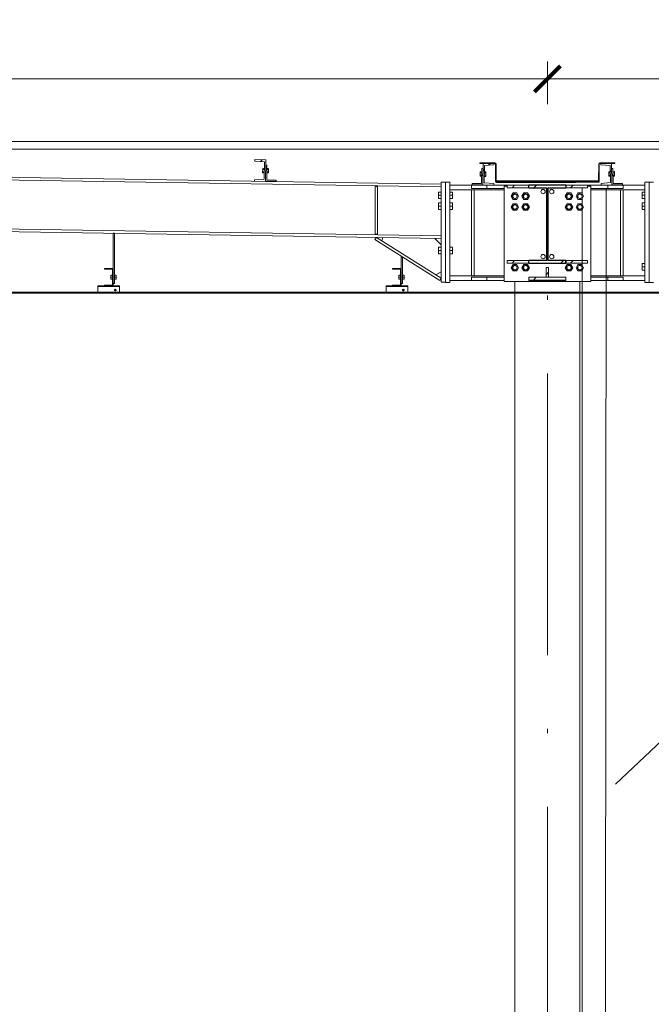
# Model space of a CAD drawing. Extents: x 256490 to 7565828, y -103950 to 5881792.
# Tile 99 of 101: x 282469 to 285385, y 23153 to 27698. Entities that reach past the tile are written whole.
import ezdxf

# ---------------------------------------------------------------- set-up
doc = ezdxf.new("R2010")
doc.units = 0
doc.header["$MEASUREMENT"] = 0
doc.linetypes.add('DASHDOT', pattern=[20, 13, -3.4, 0.2, -3.4])
doc.layers.add('100_rzut_okna', color=1, linetype='Continuous')
doc.layers.add('TB_CIENKA', color=5, linetype='Continuous')
for name, color, linetype, lineweight in [('BK_0.13', 4, 'Continuous', 9), ('CZ-CI', 142, 'Continuous', 9), ('CZ-GR', 14, 'Continuous', 30), ('elementy wyposażenia', 95, 'Continuous', 15), ('linii', 7, 'Continuous', 15), ('OSIE', 7, 'Continuous', 5)]:
    doc.layers.add(name, color=color, linetype=linetype, lineweight=lineweight)
doc.layers.add('wymiary', color=7, linetype='Continuous', lineweight=5, true_color=0x7f7f7f)
doc.styles.add('ARIAL', font='arial.ttf')
doc.dimstyles.new('mosstowy 1-100', dxfattribs={"dimscale": 20, "dimtxt": 10, "dimasz": 6, "dimexe": 4, "dimexo": 4, "dimgap": 2, "dimtad": 1, "dimdec": 0, "dimlfac": 0.1, "dimtxsty": 'ARIAL', "dimblk": 'ARCHTICK', "dimcen": 4, "dimclrd": 256, "dimclre": 256, "dimclrt": 7, "dimadec": 0, "dimazin": 0, "dimtfac": 1, "dimtdec": 0, "dimtmove": 1, "dimatfit": 3, "dimfxl": 8, "dimfxlon": 1, "dimlwd": -1, "dimlwe": 9, "dimarcsym": 0})

# ---------------------------------------------------------------- blocks, each defined once
blk = doc.blocks.new('_ArchTick')
at = {"layer": '100_rzut_okna', "color": 0, "linetype": 'Continuous', "const_width": 0.15}
blk.add_lwpolyline([(-0.5, -0.5), (0.5, 0.5)], dxfattribs=at)
blk = doc.blocks.new('*D581')
at = {"layer": 'Defpoints', "color": 0}
for p in [(284905.4, 27424.2), (274805.4, 27263.1), (284905.4, 27227.1)]:
    blk.add_point(p, dxfattribs=at)
at = {"layer": 'wymiary', "lineweight": 9}
for p, q in [((274805.4, 27343.1), (274805.4, 27504.2)), ((284905.4, 27307.1), (284905.4, 27504.2))]:
    blk.add_line(p, q, dxfattribs=at)
at = {"layer": 'wymiary'}
blk.add_line((274805.4, 27424.2), (284905.4, 27424.2), dxfattribs=at)
at = {"layer": 'wymiary', "xscale": 120, "yscale": 120, "zscale": 120, "rotation": 180}
blk.add_blockref('_ArchTick', (274805.4, 27424.2), dxfattribs=at)
at = {"layer": 'wymiary', "xscale": 120, "yscale": 120, "zscale": 120}
blk.add_blockref('_ArchTick', (284905.4, 27424.2), dxfattribs=at)
at = {"layer": 'wymiary', "color": 7, "insert": (279855.4, 27566.3), "char_height": 200, "attachment_point": 5, "style": 'ARIAL'}
blk.add_mtext('1010', dxfattribs=at)
blk = doc.blocks.new('*D582')
at = {"layer": 'Defpoints', "color": 0}
for p in [(288505.4, 27424.2), (284905.4, 27307.1), (288505.4, 27218.6)]:
    blk.add_point(p, dxfattribs=at)
at = {"layer": 'wymiary', "lineweight": 9}
for p, q in [((284905.4, 27387.1), (284905.4, 27504.2)), ((288505.4, 27298.6), (288505.4, 27504.2))]:
    blk.add_line(p, q, dxfattribs=at)
at = {"layer": 'wymiary'}
blk.add_line((284905.4, 27424.2), (288505.4, 27424.2), dxfattribs=at)
at = {"layer": 'wymiary', "xscale": 120, "yscale": 120, "zscale": 120, "rotation": 180}
blk.add_blockref('_ArchTick', (284905.4, 27424.2), dxfattribs=at)
at = {"layer": 'wymiary', "xscale": 120, "yscale": 120, "zscale": 120}
blk.add_blockref('_ArchTick', (288505.4, 27424.2), dxfattribs=at)
at = {"layer": 'wymiary', "color": 7, "insert": (286705.4, 27566.3), "char_height": 200, "attachment_point": 5, "style": 'ARIAL'}
blk.add_mtext('360', dxfattribs=at)
blk = doc.blocks.new('fghghfhfh')
at = {"layer": 'elementy wyposażenia', "color": 252, "true_color": 0x919191}
for p, q in [((278982.9, 26919.2), (278982.9, 22676.1)), ((279094.6, 26919.1), (279090.9, 22676.1))]:
    blk.add_line(p, q, dxfattribs=at)
blk = doc.blocks.new('FGDFGDFGDF')
at = {"linetype": 'Continuous'}
h = blk.add_hatch(dxfattribs=at)
h.set_pattern_fill('', scale=35, style=0, pattern_type=0)
h.set_pattern_definition([(45, (319476.63, 24592.06), (-78.58, 78.58), [])])
h.paths.add_polyline_path([(319526.6, 24591.3), (319476.6, 24592.1), (319476.5, 24585.6), (319520.5, 24581.3), (319519.2, 24501.4), (319475.2, 24498.6), (319475, 24492.1), (319525, 24491.3)])
h = blk.add_hatch(dxfattribs=at)
h.set_pattern_fill('', scale=35, style=0, pattern_type=0)
h.set_pattern_definition([(45, (320530.5, 24575.37), (-78.58, 78.58), [])])
h.paths.add_polyline_path([(320580.5, 24574.6), (320530.5, 24575.4), (320528.9, 24475.4), (320578.9, 24474.6), (320579, 24481.1), (320535.1, 24485.3), (320536.3, 24565.3), (320580.4, 24568.1)])
h = blk.add_hatch(dxfattribs=at)
h.set_pattern_fill('', scale=35, style=0, pattern_type=0)
h.set_pattern_definition([(45, (320641.83, 24474.16), (-78.58, 78.58), [])])
h.paths.add_polyline_path([(320741.8, 24474.2), (320641.8, 24474.2), (320641.8, 24462.2), (320741.8, 24462.2)])
h = blk.add_hatch(dxfattribs=at)
h.set_pattern_fill('', scale=35, style=0, pattern_type=0)
h.set_pattern_definition([(45, (320911.83, 24474.16), (-78.58, 78.58), [])])
h.paths.add_polyline_path([(321011.8, 24474.2), (320911.8, 24474.2), (320911.8, 24462.2), (321011.8, 24462.2)])
h = blk.add_hatch(dxfattribs=at)
h.set_pattern_fill('', scale=35, style=0, pattern_type=0)
h.set_pattern_definition([(45, (318781.83, 24090.02), (-78.58, 78.58), [])])
h.paths.add_polyline_path([(318821.8, 24090), (318781.8, 24090), (318781.8, 24087), (318818.8, 24087), (318818.8, 24013), (318781.8, 24013), (318781.8, 24010), (318821.8, 24010)])
h = blk.add_hatch(dxfattribs=at)
h.set_pattern_fill('', scale=35, style=0, pattern_type=0)
h.set_pattern_definition([(45, (320111.83, 24090.02), (-78.58, 78.58), [])])
h.paths.add_polyline_path([(320151.8, 24090), (320111.8, 24090), (320111.8, 24087), (320148.8, 24087), (320148.8, 24013), (320111.8, 24013), (320111.8, 24010), (320151.8, 24010)])
h = blk.add_hatch(dxfattribs=at)
h.set_pattern_fill('', scale=35, style=0, pattern_type=0)
h.set_pattern_definition([(45, (320641.83, 24126.16), (-78.58, 78.58), [])])
h.paths.add_polyline_path([(320741.8, 24126.2), (320641.8, 24126.2), (320641.8, 24114.2), (320741.8, 24114.2)])
h = blk.add_hatch(dxfattribs=at)
h.set_pattern_fill('', scale=35, style=0, pattern_type=0)
h.set_pattern_definition([(45, (320820.83, 24094.14), (-78.58, 78.58), [])])
h.paths.add_polyline_path([(320832.8, 24094.1), (320820.8, 24094.1), (320820.8, 24049), (320832.8, 24049)])
h = blk.add_hatch(dxfattribs=at)
h.set_pattern_fill('', scale=35, style=0, pattern_type=0)
h.set_pattern_definition([(45, (320911.83, 24126.16), (-78.58, 78.58), [])])
h.paths.add_polyline_path([(321011.8, 24126.2), (320911.8, 24126.2), (320911.8, 24114.2), (321011.8, 24114.2)])
h = blk.add_hatch(dxfattribs=at)
h.set_pattern_fill('', scale=35, style=0, pattern_type=0)
h.set_pattern_definition([(45, (318751.83, 24010.02), (-78.58, 78.58), [])])
h.paths.add_polyline_path([(318851.8, 24010), (318751.8, 24010), (318751.8, 24007), (318851.8, 24007)])
h = blk.add_hatch(dxfattribs=at)
h.set_pattern_fill('', scale=35, style=0, pattern_type=0)
h.set_pattern_definition([(45, (320081.83, 24010.02), (-78.58, 78.58), [])])
h.paths.add_polyline_path([(320181.8, 24010), (320081.8, 24010), (320081.8, 24007), (320181.8, 24007)])
at = {"layer": 'CZ-CI', "linetype": 'Continuous'}
h = blk.add_hatch(dxfattribs=at)
h.set_pattern_fill('', color=256, scale=35, style=0, pattern_type=0)
h.set_pattern_definition([(45, (321068.81, 24577.22), (-78.577, 78.577), [])])
h.paths.add_polyline_path([(321138.6, 24577.2), (321068.8, 24577.2), (321065.3, 24575.8), (321063.8, 24572.2), (321063.7, 24496), (321063.2, 24494.6), (321061.8, 24494), (320591.8, 24494), (320590.4, 24494.6), (320589.8, 24496), (320589.8, 24572.2), (320588.4, 24575.8), (320584.8, 24577.2), (320515, 24577.2), (320515, 24574.2), (320584.8, 24574.2), (320586.2, 24573.6), (320586.8, 24572.2), (320586.8, 24496), (320588.3, 24492.5), (320591.8, 24491), (321061.8, 24491), (321065.3, 24492.5), (321066.8, 24496), (321066.8, 24572.2), (321067.4, 24573.6), (321068.8, 24574.2), (321138.6, 24574.2)])
h = blk.add_hatch(dxfattribs=at)
h.set_pattern_fill('', color=256, scale=35, style=0, pattern_type=0)
h.set_pattern_definition([(45, (321123.05, 24575.82), (-78.58, 78.58), [])])
h.paths.add_polyline_path([(321125.1, 24475.8), (321123.1, 24575.8), (321073.1, 24574.8), (321073.2, 24568.3), (321117.3, 24565.7), (321118.9, 24485.7), (321074.9, 24481.3), (321075.1, 24474.8)])
h = blk.add_hatch(dxfattribs=at)
h.set_pattern_fill('', color=256, scale=35, style=0, pattern_type=0)
h.set_pattern_definition([(45, (320741.83, 24474.16), (-78.577, 78.577), [])])
h.paths.add_polyline_path([(320911.8, 24474.2), (320741.8, 24474.2), (320741.8, 24461.5), (320822.8, 24461.5), (320822.8, 24126.9), (320741.8, 24126.9), (320741.8, 24114.2), (320911.8, 24114.2), (320911.8, 24126.9), (320830.8, 24126.9), (320830.8, 24461.5), (320911.8, 24461.5)])
h = blk.add_hatch(dxfattribs=at)
h.set_pattern_fill('', color=256, scale=35, style=0, pattern_type=0)
h.set_pattern_definition([(45, (320741.83, 24049.04), (-78.58, 78.58), [])])
h.paths.add_polyline_path([(320911.8, 24049), (320741.8, 24049), (320741.8, 24036.4), (320911.8, 24036.4)])
for p, q in [((319476.5, 24585.6), (319476.6, 24592.1)), ((319476.6, 24592.1), (319476.6, 24592.1)), ((319476.6, 24592.1), (319526.6, 24591.3)), ((319526.6, 24591.3), (319525, 24491.3)), ((319526.6, 24591.3), (319526.6, 24591.3)), ((319476.5, 24585.6), (319476.5, 24585.6)), ((319520.5, 24581.3), (319476.5, 24585.6)), ((319512.5, 24551.9), (319512.2, 24531.1)), ((319512.4, 24546.7), (319519.9, 24546.6)), ((319512.5, 24551.9), (319520, 24551.8)), ((319519.2, 24501.4), (319520.5, 24581.3)), ((319520.5, 24581.3), (319520.5, 24581.3)), ((319532.2, 24566.2), (319526.2, 24566.3)), ((319531.1, 24497.2), (319532.2, 24566.2)), ((319531.9, 24546.4), (319539.4, 24546.3)), ((319532, 24551.6), (319539.5, 24551.5)), ((319539.5, 24551.5), (319539.2, 24530.7)), ((320584.8, 24577.2), (320515, 24577.2)), ((320515, 24577.2), (320515, 24574.2)), ((320515, 24574.2), (320584.8, 24574.2)), ((320530.5, 24574.2), (320515.9, 24574.2)), ((320523, 24481.5), (320524.1, 24550.5)), ((320524.1, 24550.5), (320530.1, 24550.4)), ((320528.9, 24475.4), (320530.5, 24575.4)), ((320530.5, 24575.4), (320530.5, 24575.4)), ((320530.5, 24575.4), (320580.5, 24574.6)), ((320536.3, 24565.3), (320535.1, 24485.3)), ((320580.4, 24568.1), (320536.3, 24565.3)), ((320536.3, 24565.3), (320536.3, 24565.3)), ((320580.5, 24574.6), (320580.4, 24568.1)), ((320580.4, 24568.1), (320580.4, 24568.1)), ((320580.5, 24574.6), (320580.5, 24574.6)), ((320584.8, 24574.2), (320580.5, 24574.2)), ((320588.4, 24575.8), (320584.8, 24577.2)), ((320584.8, 24574.2), (320586.2, 24573.6)), ((320586.2, 24573.6), (320586.8, 24572.2)), ((320586.8, 24496), (320586.8, 24572.2)), ((320589.8, 24572.2), (320588.4, 24575.8)), ((320589.8, 24572.2), (320588.4, 24575.8)), ((320588.4, 24575.8), (320588.4, 24575.8)), ((320589.8, 24496), (320589.8, 24572.2)), ((320589.9, 24496), (320589.8, 24572.2)), ((321063.7, 24496), (321063.8, 24572.2)), ((321065.3, 24575.8), (321063.8, 24572.2)), ((321068.8, 24577.2), (321065.3, 24575.8)), ((321066.8, 24572.2), (321067.4, 24573.6)), ((321066.8, 24572.2), (321067.4, 24573.6)), ((321066.8, 24496), (321066.8, 24572.2)), ((321066.8, 24492.2), (321066.8, 24572.2)), ((321067.4, 24573.6), (321068.8, 24574.2)), ((321068.8, 24577.2), (321138.6, 24577.2)), ((321137.8, 24577.2), (321068.8, 24577.2)), ((321068.8, 24574.2), (321138.6, 24574.2)), ((321073.1, 24574.8), (321123.1, 24575.8)), ((321073.1, 24574.8), (321073.1, 24574.8)), ((321073.2, 24568.3), (321073.1, 24574.8)), ((321073.2, 24568.3), (321073.2, 24568.3)), ((321117.3, 24565.7), (321073.2, 24568.3)), ((321117.3, 24565.7), (321117.3, 24565.7)), ((321118.9, 24485.7), (321117.3, 24565.7)), ((321123.1, 24575.8), (321123.1, 24575.8)), ((321123.1, 24575.8), (321125.1, 24475.8)), ((321123.6, 24550.8), (321129.5, 24550.9)), ((321130.4, 24481.9), (321129.5, 24550.9)), ((321138.6, 24574.2), (321138.6, 24577.2)), ((317546.8, 24522.4), (320336.8, 24478.2)), ((317546.8, 24509.9), (320336.8, 24465.7)), ((319475, 24492.1), (319475.2, 24498.6)), ((319475.2, 24498.6), (319519.2, 24501.4)), ((319475.2, 24498.6), (319475.2, 24498.6)), ((319512.2, 24531.1), (319519.7, 24531)), ((319512.3, 24536.3), (319519.8, 24536.2)), ((319519.2, 24501.4), (319519.2, 24501.4)), ((319531.7, 24536), (319539.2, 24535.9)), ((319531.7, 24530.8), (319539.2, 24530.7)), ((320516, 24515.2), (320516.4, 24536)), ((320523.5, 24515.1), (320516, 24515.2)), ((320516.1, 24520.4), (320523.6, 24520.3)), ((320516.3, 24530.8), (320523.8, 24530.7)), ((320516.4, 24536), (320523.9, 24535.9)), ((320535.5, 24514.9), (320543, 24514.8)), ((320535.6, 24520.1), (320543.1, 24520)), ((320535.8, 24530.5), (320543.3, 24530.4)), ((320543.4, 24535.6), (320535.9, 24535.7)), ((320543, 24514.8), (320543.4, 24535.6)), ((321110.3, 24536), (321117.8, 24536.1)), ((321110.3, 24536), (321110.8, 24515.2)), ((321110.5, 24530.8), (321118, 24530.9)), ((321110.7, 24520.4), (321118.2, 24520.5)), ((321110.8, 24515.2), (321118.3, 24515.3)), ((321129.7, 24536.4), (321137.1, 24536.5)), ((321129.8, 24531.2), (321137.2, 24531.3)), ((321129.8, 24526), (321130.1, 24515.6)), ((321129.9, 24519), (321130, 24519)), ((321130, 24520.8), (321137.5, 24520.9)), ((321130.1, 24515.6), (321137.6, 24515.7)), ((321137.6, 24515.7), (321137.1, 24536.5)), ((319475, 24492.1), (319475, 24492.1)), ((319525, 24491.3), (319475, 24492.1)), ((319525, 24491.3), (319575, 24490.5)), ((319525, 24491.3), (319525, 24491.3)), ((319575.1, 24496.5), (319531.1, 24497.2)), ((319575, 24490.5), (319575.1, 24496.5)), ((320032.3, 24468.4), (320032.3, 24247.5)), ((320032.3, 24468.4), (320042.3, 24468.4)), ((320042.3, 24468.4), (320042.3, 24247.5)), ((320336.8, 24026.4), (320336.8, 24488.2)), ((320336.8, 24488.2), (320356.8, 24488.2)), ((320376.8, 24488.4), (320356.8, 24488.4)), ((320356.8, 24024.2), (320356.8, 24488.4)), ((320356.8, 24026.4), (320356.8, 24488.2)), ((320376.8, 24024.2), (320376.8, 24488.4)), ((320376.8, 24474.2), (320476.8, 24474.2)), ((320376.8, 24453.2), (320626.8, 24453.2)), ((320641.8, 24474.2), (320476.8, 24474.2)), ((320476.8, 24474.2), (320476.8, 24459.2)), ((320476.8, 24459.2), (320626.8, 24459.2)), ((320488.8, 24452.2), (320476.8, 24452.2)), ((320476.8, 24452.2), (320476.8, 24056.2)), ((320478.9, 24476.2), (320479, 24482.2)), ((320528.9, 24475.4), (320478.9, 24476.2)), ((320479, 24482.2), (320523, 24481.5)), ((320488.8, 24452.2), (320488.8, 24056.2)), ((320528.9, 24475.4), (320528.9, 24475.4)), ((320578.9, 24474.6), (320528.9, 24475.4)), ((320535.1, 24485.3), (320535.1, 24485.3)), ((320535.1, 24485.3), (320579, 24481.1)), ((320546.8, 24459.2), (320546.8, 24474.2)), ((320579, 24481.1), (320578.9, 24474.6)), ((320578.9, 24474.6), (320578.9, 24474.6)), ((320579, 24481.1), (320579, 24481.1)), ((320586.8, 24496), (320586.8, 24492.2)), ((320586.8, 24496), (320588.3, 24492.5)), ((320588.3, 24488.7), (320586.8, 24492.2)), ((320586.9, 24492.2), (320586.9, 24496)), ((320588.3, 24488.7), (320586.9, 24492.2)), ((320586.9, 24492.2), (320589, 24492.2)), ((320588.3, 24492.5), (320591.8, 24491)), ((320588.3, 24488.7), (320591.8, 24487.2)), ((320590.4, 24494.6), (320589.8, 24496)), ((320590.4, 24490.8), (320590, 24491.8)), ((320591.8, 24494), (320590.4, 24494.6)), ((320590.4, 24490.8), (320591.9, 24490.2)), ((320591.8, 24494), (321061.8, 24494)), ((320591.8, 24490.2), (320591.8, 24491)), ((320591.8, 24491), (320591.8, 24487.2)), ((320591.8, 24491), (321061.8, 24491)), ((320591.9, 24490.2), (320591.8, 24487.2)), ((320591.8, 24487.2), (320955.4, 24487.2)), ((320591.9, 24490.2), (320591.9, 24491)), ((320591.9, 24490.2), (320955.4, 24490.2)), ((320626.8, 24029.1), (320626.8, 24469.2)), ((320626.8, 24469.2), (320641.8, 24469.2)), ((320741.8, 24474.2), (320641.8, 24474.2)), ((320641.8, 24474.2), (320641.8, 24462.2)), ((320641.8, 24462.2), (320741.8, 24462.2)), ((320741.8, 24474.2), (320741.8, 24461.5)), ((320911.8, 24461.5), (320911.8, 24474.2)), ((321011.8, 24474.2), (320911.8, 24474.2)), ((320911.8, 24462.2), (321011.8, 24462.2)), ((320955, 24490.3), (320959.2, 24490.4)), ((320955, 24490.2), (320955, 24490.3)), ((320955.4, 24490.2), (320955, 24490.3)), ((320956.2, 24490.3), (320955.4, 24490.2)), ((320955.4, 24487.2), (320955.4, 24490.2)), ((320959.2, 24487.4), (320955.4, 24487.3)), ((320955.4, 24487.2), (320956.2, 24487.3)), ((320962.6, 24490.4), (320956.2, 24490.3)), ((320956.2, 24487.3), (320962.6, 24487.4)), ((320959.2, 24490.4), (320968.2, 24490.5)), ((320968.2, 24487.5), (320959.2, 24487.4)), ((320973.6, 24490.4), (320962.6, 24490.4)), ((320962.6, 24487.4), (320973.6, 24487.4)), ((320968.2, 24490.5), (320981.3, 24490.5)), ((320981.3, 24487.5), (320968.2, 24487.5)), ((320988, 24490.5), (320973.6, 24490.4)), ((320973.6, 24487.4), (320988, 24487.5)), ((320981.3, 24490.5), (320997.1, 24490.6)), ((320997.1, 24487.6), (320981.3, 24487.5)), ((321004.6, 24490.5), (320988, 24490.5)), ((320988, 24487.5), (321004.6, 24487.5)), ((320997.1, 24490.6), (321014.1, 24490.6)), ((321014.1, 24487.6), (320997.1, 24487.6)), ((321021.6, 24490.5), (321004.6, 24490.5)), ((321004.6, 24487.5), (321021.6, 24487.5)), ((321176.8, 24474.2), (321011.8, 24474.2)), ((321011.8, 24462.2), (321011.8, 24474.2)), ((321011.8, 24469.2), (321026.8, 24469.2)), ((321014.1, 24490.6), (321030.6, 24490.6)), ((321030.6, 24487.6), (321014.1, 24487.6)), ((321037.4, 24490.5), (321021.6, 24490.5)), ((321021.6, 24487.5), (321037.4, 24487.5)), ((321026.8, 24029.1), (321026.8, 24469.2)), ((321026.8, 24459.2), (321176.8, 24459.2)), ((321026.8, 24453.2), (321276.8, 24453.2)), ((321030.6, 24490.6), (321045.1, 24490.5)), ((321045.1, 24487.5), (321030.6, 24487.6)), ((321050.5, 24490.4), (321037.4, 24490.5)), ((321037.4, 24487.5), (321050.5, 24487.4)), ((321045.1, 24490.5), (321056, 24490.4)), ((321056, 24487.4), (321045.1, 24487.5)), ((321059.5, 24490.3), (321050.5, 24490.4)), ((321050.5, 24487.4), (321059.5, 24487.3)), ((321056, 24490.4), (321061.8, 24490.3)), ((321061.8, 24487.3), (321056, 24487.4)), ((321061.8, 24490.3), (321059.5, 24490.3)), ((321059.5, 24487.3), (321061.8, 24487.3)), ((321063.2, 24494.6), (321061.8, 24494)), ((321061.8, 24491), (321065.3, 24492.5)), ((321061.8, 24490.3), (321061.8, 24491)), ((321061.8, 24491), (321061.8, 24487.3)), ((321061.8, 24491), (321061.8, 24490.3)), ((321063.2, 24490.8), (321061.8, 24490.3)), ((321061.8, 24490.3), (321062.4, 24490.5)), ((321061.8, 24487.3), (321063.6, 24488)), ((321062.4, 24487.5), (321061.8, 24487.3)), ((321062.4, 24490.5), (321063.3, 24490.8)), ((321063.3, 24487.8), (321062.4, 24487.5)), ((321063.7, 24496), (321063.2, 24494.6)), ((321063.5, 24491.7), (321063.2, 24490.8)), ((321063.2, 24490.8), (321063.5, 24491.7)), ((321063.3, 24489.8), (321063.2, 24490.8)), ((321063.3, 24490.8), (321063.3, 24490.9)), ((321063.3, 24487.8), (321063.3, 24490.8)), ((321065.4, 24488.7), (321063.3, 24487.8)), ((321063.6, 24488), (321063.3, 24487.8)), ((321063.6, 24488), (321063.6, 24491.8)), ((321063.6, 24491.7), (321063.7, 24491.8)), ((321064.7, 24492.2), (321066.8, 24492.2)), ((321065.3, 24492.5), (321066.8, 24496)), ((321065.4, 24488.7), (321066.8, 24492.2)), ((321066.8, 24492.2), (321066.7, 24492)), ((321066.8, 24496), (321066.8, 24492.2)), ((321074.9, 24481.3), (321118.9, 24485.7)), ((321074.9, 24481.3), (321074.9, 24481.3)), ((321075.1, 24474.8), (321074.9, 24481.3)), ((321125.1, 24475.8), (321075.1, 24474.8)), ((321075.1, 24474.8), (321075.1, 24474.8)), ((321106.8, 24459.2), (321106.8, 24474.2)), ((321118.9, 24485.7), (321118.9, 24485.7)), ((321174.5, 24476.5), (321125.1, 24475.8)), ((321125.1, 24475.8), (321125.1, 24475.8)), ((321174.4, 24482.5), (321130.4, 24481.9)), ((321176.8, 24452.2), (321164.8, 24452.2)), ((321164.8, 24452.2), (321164.8, 24056.2)), ((321174.5, 24476.5), (321174.4, 24482.5)), ((321176.8, 24459.2), (321176.8, 24474.2)), ((321176.8, 24474.2), (321276.8, 24474.2)), ((321176.8, 24452.2), (321176.8, 24056.2)), ((321296.8, 24488.4), (321276.8, 24488.4)), ((321276.8, 24024.2), (321276.8, 24488.4)), ((321296.8, 24024.2), (321296.8, 24488.4)), ((321296.8, 24024.2), (321296.8, 24488.4)), ((321296.8, 24488.4), (321316.8, 24488.4)), ((320336.8, 24442.4), (320324.3, 24442.4)), ((320324.3, 24442.4), (320324.3, 24412.4)), ((320336.8, 24427.4), (320324.3, 24427.4)), ((320336.8, 24412.4), (320324.3, 24412.4)), ((320389.3, 24442.4), (320376.8, 24442.4)), ((320389.3, 24427.4), (320376.8, 24427.4)), ((320389.3, 24412.4), (320376.8, 24412.4)), ((320389.3, 24442.4), (320389.3, 24412.4)), ((320668.2, 24438.2), (320659.5, 24423.2)), ((320659.5, 24423.2), (320668.2, 24408.2)), ((320685.5, 24438.2), (320668.2, 24438.2)), ((320668.2, 24408.2), (320685.5, 24408.2)), ((320694.2, 24423.2), (320685.5, 24438.2)), ((320685.5, 24408.2), (320694.2, 24423.2)), ((320718.2, 24438.2), (320709.5, 24423.2)), ((320709.5, 24423.2), (320718.2, 24408.2)), ((320735.5, 24438.2), (320718.2, 24438.2)), ((320718.2, 24408.2), (320735.5, 24408.2)), ((320744.2, 24423.2), (320735.5, 24438.2)), ((320735.5, 24408.2), (320744.2, 24423.2)), ((320918.2, 24438.2), (320909.5, 24423.2)), ((320909.5, 24423.2), (320918.2, 24408.2)), ((320935.5, 24438.2), (320918.2, 24438.2)), ((320918.2, 24408.2), (320935.5, 24408.2)), ((320944.2, 24423.2), (320935.5, 24438.2)), ((320935.5, 24408.2), (320944.2, 24423.2)), ((320968.2, 24438.2), (320959.5, 24423.2)), ((320959.5, 24423.2), (320968.2, 24408.2)), ((320985.5, 24438.2), (320968.2, 24438.2)), ((320968.2, 24408.2), (320985.5, 24408.2)), ((320994.2, 24423.2), (320985.5, 24438.2)), ((320985.5, 24408.2), (320994.2, 24423.2)), ((321264.3, 24442.4), (321264.3, 24412.4)), ((321276.8, 24442.4), (321264.3, 24442.4)), ((321276.8, 24427.4), (321264.3, 24427.4)), ((321264.3, 24412.4), (321276.8, 24412.4)), ((320336.8, 24392.4), (320324.3, 24392.4)), ((320324.3, 24392.4), (320324.3, 24362.4)), ((320336.8, 24377.4), (320324.3, 24377.4)), ((320336.8, 24362.4), (320324.3, 24362.4)), ((320389.3, 24392.4), (320376.8, 24392.4)), ((320389.3, 24377.4), (320376.8, 24377.4)), ((320389.3, 24362.4), (320376.8, 24362.4)), ((320389.3, 24392.4), (320389.3, 24362.4)), ((320668.2, 24388.2), (320659.5, 24373.2)), ((320659.5, 24373.2), (320668.2, 24358.2)), ((320685.5, 24388.2), (320668.2, 24388.2)), ((320694.2, 24373.2), (320685.5, 24388.2)), ((320685.5, 24358.2), (320694.2, 24373.2)), ((320718.2, 24388.2), (320709.5, 24373.2)), ((320709.5, 24373.2), (320718.2, 24358.2)), ((320735.5, 24388.2), (320718.2, 24388.2)), ((320744.2, 24373.2), (320735.5, 24388.2)), ((320735.5, 24358.2), (320744.2, 24373.2)), ((320918.2, 24388.2), (320909.5, 24373.2)), ((320909.5, 24373.2), (320918.2, 24358.2)), ((320935.5, 24388.2), (320918.2, 24388.2)), ((320944.2, 24373.2), (320935.5, 24388.2)), ((320935.5, 24358.2), (320944.2, 24373.2)), ((320968.2, 24388.2), (320959.5, 24373.2)), ((320959.5, 24373.2), (320968.2, 24358.2)), ((320985.5, 24388.2), (320968.2, 24388.2)), ((320994.2, 24373.2), (320985.5, 24388.2)), ((320985.5, 24358.2), (320994.2, 24373.2)), ((321264.3, 24392.4), (321264.3, 24362.4)), ((321276.8, 24392.4), (321264.3, 24392.4)), ((321276.8, 24377.4), (321264.3, 24377.4)), ((321264.3, 24362.4), (321276.8, 24362.4)), ((320668.2, 24358.2), (320685.5, 24358.2)), ((320718.2, 24358.2), (320735.5, 24358.2)), ((320918.2, 24358.2), (320935.5, 24358.2)), ((320968.2, 24358.2), (320985.5, 24358.2)), ((317546.8, 24284.9), (320336.8, 24240.7)), ((317546.8, 24272.4), (320336.8, 24228.2)), ((318821.8, 24252.1), (318827.8, 24252.1)), ((318821.8, 24090), (318821.8, 24252.1)), ((318827.8, 24252.1), (318827.8, 24020)), ((320030.9, 24222.7), (320037.3, 24232.9)), ((320032.3, 24247.5), (320042.3, 24247.5)), ((320336.8, 24044.4), (320037.3, 24232.9)), ((320062.7, 24216.9), (320067.3, 24232.4)), ((320336.8, 24198.2), (320306.8, 24228.6)), ((320330.4, 24034.2), (320030.9, 24222.7)), ((320336.8, 24187.4), (320324.3, 24187.4)), ((320324.3, 24187.4), (320324.3, 24157.4)), ((320389.3, 24187.4), (320376.8, 24187.4)), ((320389.3, 24187.4), (320389.3, 24157.4)), ((320151.8, 24090), (320151.8, 24142.9)), ((320151.8, 24142.9), (320157.8, 24142.9)), ((320157.8, 24020), (320157.8, 24142.9)), ((320336.8, 24172.4), (320324.3, 24172.4)), ((320336.8, 24157.4), (320324.3, 24157.4)), ((320376.8, 24172.4), (320389.3, 24172.4)), ((320389.3, 24157.4), (320376.8, 24157.4)), ((318781.8, 24090), (318821.8, 24090)), ((318781.8, 24087), (318781.8, 24090)), ((318821.8, 24090), (318821.8, 24010)), ((320111.8, 24090), (320151.8, 24090)), ((320111.8, 24087), (320111.8, 24090)), ((320151.8, 24090), (320151.8, 24010)), ((320741.8, 24126.2), (320641.8, 24126.2)), ((320641.8, 24126.2), (320641.8, 24114.2)), ((320641.8, 24114.2), (320741.8, 24114.2)), ((320668.2, 24108.2), (320659.5, 24093.2)), ((320659.5, 24093.2), (320668.2, 24078.2)), ((320685.5, 24108.2), (320668.2, 24108.2)), ((320694.2, 24093.2), (320685.5, 24108.2)), ((320685.5, 24078.2), (320694.2, 24093.2)), ((320718.2, 24108.2), (320709.5, 24093.2)), ((320709.5, 24093.2), (320718.2, 24078.2)), ((320735.5, 24108.2), (320718.2, 24108.2)), ((320744.2, 24093.2), (320735.5, 24108.2)), ((320735.5, 24078.2), (320744.2, 24093.2)), ((320741.8, 24126.9), (320741.8, 24114.2)), ((320832.8, 24094.1), (320820.8, 24094.1)), ((320820.8, 24094.1), (320820.8, 24049)), ((320832.8, 24049), (320832.8, 24094.1)), ((320918.2, 24108.2), (320909.5, 24093.2)), ((320909.5, 24093.2), (320918.2, 24078.2)), ((321011.8, 24126.2), (320911.8, 24126.2)), ((320911.8, 24114.2), (321011.8, 24114.2)), ((320935.5, 24108.2), (320918.2, 24108.2)), ((320944.2, 24093.2), (320935.5, 24108.2)), ((320935.5, 24078.2), (320944.2, 24093.2)), ((320968.2, 24108.2), (320959.5, 24093.2)), ((320959.5, 24093.2), (320968.2, 24078.2)), ((320985.5, 24108.2), (320968.2, 24108.2)), ((320994.2, 24093.2), (320985.5, 24108.2)), ((320985.5, 24078.2), (320994.2, 24093.2)), ((321011.8, 24114.2), (321011.8, 24126.2)), ((321264.3, 24112.4), (321264.3, 24082.4)), ((321264.3, 24112.4), (321276.8, 24112.4)), ((321276.8, 24097.4), (321264.3, 24097.4)), ((318818.8, 24087), (318781.8, 24087)), ((318811.3, 24041), (318811.3, 24059)), ((318811.3, 24059), (318818.8, 24059)), ((318811.3, 24050), (318818.8, 24050)), ((318818.8, 24013), (318818.8, 24087)), ((318827.8, 24059), (318835.3, 24059)), ((318827.8, 24050), (318835.3, 24050)), ((318835.3, 24059), (318835.3, 24041)), ((320148.8, 24087), (320111.8, 24087)), ((320141.3, 24041), (320141.3, 24059)), ((320141.3, 24059), (320148.8, 24059)), ((320141.3, 24050), (320148.8, 24050)), ((320148.8, 24013), (320148.8, 24087)), ((320157.8, 24059), (320165.3, 24059)), ((320157.8, 24050), (320165.3, 24050)), ((320165.3, 24059), (320165.3, 24041)), ((320311.4, 24060.3), (320336.8, 24074.4)), ((320330.4, 24034.2), (320336.8, 24044.4)), ((320376.8, 24055.2), (320626.8, 24055.2)), ((320488.8, 24056.2), (320476.8, 24056.2)), ((320626.8, 24049.2), (320476.8, 24049.2)), ((320476.8, 24049.2), (320476.8, 24034.2)), ((320546.8, 24034.2), (320546.8, 24049.2)), ((320668.2, 24078.2), (320685.5, 24078.2)), ((320718.2, 24078.2), (320735.5, 24078.2)), ((320741.8, 24036.4), (320741.8, 24049)), ((320741.8, 24049), (320911.8, 24049)), ((320820.8, 24049), (320832.8, 24049)), ((320911.8, 24036.4), (320911.8, 24049)), ((320918.2, 24078.2), (320935.5, 24078.2)), ((320968.2, 24078.2), (320985.5, 24078.2)), ((321026.8, 24055.2), (321276.8, 24055.2)), ((321176.8, 24049.2), (321026.8, 24049.2)), ((321106.8, 24034.2), (321106.8, 24049.2)), ((321176.8, 24056.2), (321164.8, 24056.2)), ((321176.8, 24034.2), (321176.8, 24049.2)), ((321264.3, 24082.4), (321276.8, 24082.4)), ((318851.8, 24010), (318751.8, 24010)), ((318751.8, 24010), (318751.8, 24007)), ((318751.8, 23980), (318751.8, 24007)), ((318751.8, 24007), (318851.8, 24007)), ((318781.8, 24010), (318781.8, 24013)), ((318781.8, 24013), (318818.8, 24013)), ((318821.8, 24010), (318781.8, 24010)), ((318811.3, 24041), (318818.8, 24041)), ((318821.8, 24020), (318827.8, 24020)), ((318827.8, 24041), (318835.3, 24041)), ((318851.8, 24007), (318851.8, 24010)), ((318851.8, 24007), (318851.8, 23980)), ((320181.8, 24010), (320081.8, 24010)), ((320081.8, 24010), (320081.8, 24007)), ((320081.8, 23980), (320081.8, 24007)), ((320081.8, 24007), (320181.8, 24007)), ((320111.8, 24010), (320111.8, 24013)), ((320111.8, 24013), (320148.8, 24013)), ((320151.8, 24010), (320111.8, 24010)), ((320141.3, 24041), (320148.8, 24041)), ((320151.8, 24020), (320157.8, 24020)), ((320157.8, 24041), (320165.3, 24041)), ((320181.8, 24007), (320181.8, 24010)), ((320181.8, 24007), (320181.8, 23980)), ((320336.8, 24026.4), (320356.8, 24026.4)), ((320376.8, 24024.2), (320356.8, 24024.2)), ((320376.8, 24034.2), (320476.8, 24034.2)), ((320476.8, 24034.2), (320626.8, 24034.2)), ((320626.8, 24029.1), (321026.8, 24029.1)), ((320676.8, 19100), (320676.8, 24029.2)), ((320741.8, 24036.4), (320741.8, 24034.3)), ((320741.8, 24036.4), (320911.8, 24036.4)), ((320741.8, 24034.3), (320911.8, 24034.3)), ((320911.8, 24034.3), (320911.8, 24036.4)), ((320976.8, 19100), (320976.8, 24029.2)), ((321026.8, 24034.2), (321176.8, 24034.2)), ((321176.8, 24034.2), (321276.8, 24034.2)), ((321296.8, 24024.2), (321276.8, 24024.2)), ((321296.8, 24024.2), (321316.8, 24024.2)), ((318851.8, 23980), (318751.8, 23980)), ((320181.8, 23980), (320081.8, 23980))]:
    blk.add_line(p, q, dxfattribs=at)
for centre, radius, start, end in [((320806.8, 24444.2), 10, 0, 180), ((320806.8, 24444.2), 10, 0, 180), ((320846.8, 24444.2), 10, 0, 180), ((320846.8, 24444.2), 10, 0, 180), ((320676.8, 24423.2), 11, 108, 288), ((320676.8, 24423.2), 10, 0, 180), ((320676.8, 24423.2), 10, 180, 0), ((320676.8, 24423.2), 11, 288, 108), ((320726.8, 24423.2), 11, 108, 288), ((320726.8, 24423.2), 10, 0, 180), ((320726.8, 24423.2), 10, 180, 0), ((320726.8, 24423.2), 11, 288, 108), ((320806.8, 24444.2), 10, 180, 0), ((320806.8, 24444.2), 10, 180, 0), ((320846.8, 24444.2), 10, 180, 0), ((320846.8, 24444.2), 10, 180, 0), ((320926.8, 24423.2), 11, 108, 288), ((320926.8, 24423.2), 10, 0, 180), ((320926.8, 24423.2), 10, 180, 0), ((320926.8, 24423.2), 11, 288, 108), ((320976.8, 24423.2), 11, 108, 288), ((320976.8, 24423.2), 10, 0, 180), ((320976.8, 24423.2), 10, 180, 0), ((320976.8, 24423.2), 11, 288, 108), ((320676.8, 24373.2), 11, 108, 288), ((320676.8, 24373.2), 10, 0, 180), ((320676.8, 24373.2), 10, 180, 0), ((320676.8, 24373.2), 11, 288, 108), ((320726.8, 24373.2), 11, 108, 288), ((320726.8, 24373.2), 10, 0, 180), ((320726.8, 24373.2), 10, 180, 0), ((320726.8, 24373.2), 11, 288, 108), ((320926.8, 24373.2), 11, 108, 288), ((320926.8, 24373.2), 10, 0, 180), ((320926.8, 24373.2), 10, 180, 0), ((320926.8, 24373.2), 11, 288, 108), ((320976.8, 24373.2), 11, 108, 288), ((320976.8, 24373.2), 10, 0, 180), ((320976.8, 24373.2), 10, 180, 0), ((320976.8, 24373.2), 11, 288, 108), ((320806.8, 24144.2), 10, 0, 180), ((320806.8, 24144.2), 10, 0, 180), ((320806.8, 24144.2), 10, 180, 0), ((320806.8, 24144.2), 10, 180, 0), ((320846.8, 24144.2), 10, 0, 180), ((320846.8, 24144.2), 10, 0, 180), ((320846.8, 24144.2), 10, 180, 0), ((320846.8, 24144.2), 10, 180, 0), ((320676.8, 24093.2), 11, 108, 288), ((320676.8, 24093.2), 10, 0, 180), ((320676.8, 24093.2), 10, 180, 0), ((320676.8, 24093.2), 11, 288, 108), ((320726.8, 24093.2), 11, 108, 288), ((320726.8, 24093.2), 10, 0, 180), ((320726.8, 24093.2), 10, 180, 0), ((320726.8, 24093.2), 11, 288, 108), ((320926.8, 24093.2), 11, 108, 288), ((320926.8, 24093.2), 10, 0, 180), ((320926.8, 24093.2), 10, 180, 0), ((320926.8, 24093.2), 11, 288, 108), ((320976.8, 24093.2), 11, 108, 288), ((320976.8, 24093.2), 10, 0, 180), ((320976.8, 24093.2), 10, 180, 0), ((320976.8, 24093.2), 11, 288, 108), ((318831.8, 23990), 3.5, 18, 198), ((318831.8, 23990), 3.5, 18, 198), ((318831.8, 23990), 3.5, 198, 18), ((318831.8, 23990), 3.5, 198, 18), ((320161.8, 23990), 3.5, 18, 198), ((320161.8, 23990), 3.5, 18, 198), ((320161.8, 23990), 3.5, 198, 18), ((320161.8, 23990), 3.5, 198, 18)]:
    blk.add_arc(centre, radius, start, end, dxfattribs=at)
at = {"layer": 'CZ-GR', "linetype": 'Continuous'}
for p, q in [((320911.8, 24474.2), (320741.8, 24474.2)), ((320741.8, 24462.2), (320741.8, 24474.2)), ((320741.8, 24461.5), (320822.8, 24461.5)), ((320822.8, 24461.5), (320822.8, 24126.9)), ((320830.8, 24126.9), (320830.8, 24461.5)), ((320830.8, 24461.5), (320911.8, 24461.5)), ((320911.8, 24474.2), (320911.8, 24462.2)), ((320822.8, 24126.9), (320741.8, 24126.9)), ((320741.8, 24114.2), (320741.8, 24126.2)), ((320741.8, 24114.2), (320911.8, 24114.2)), ((320911.8, 24126.9), (320830.8, 24126.9)), ((320911.8, 24114.2), (320911.8, 24126.9)), ((320911.8, 24126.2), (320911.8, 24114.2))]:
    blk.add_line(p, q, dxfattribs=at)

msp = doc.modelspace()

# ---------------------------------------------------------------- linework, layer by layer
at = {"layer": 'BK_0.13'}
for p, q in [((261215.4, 27134.6), (288540.4, 27134.6)), ((261215.4, 27099.6), (288505.4, 27099.6)), ((261105.4, 26434.6), (288505.4, 26434.6))]:
    msp.add_line(p, q, dxfattribs=at)
at = {"layer": 'BK_0.13', "lineweight": 5}
msp.add_line((261105.4, 26439.6), (288505.4, 26439.6), dxfattribs=at)
at = {"layer": 'OSIE', "linetype": 'DASHDOT', "ltscale": 100}
for p, q in [((259605.4, 27134.6), (290605.4, 27134.6)), ((284905.4, 18764.5), (284905.4, 26548.6)), ((259605.4, 26434.6), (290605.4, 26434.6))]:
    msp.add_line(p, q, dxfattribs=at)
at = {"layer": 'TB_CIENKA', "lineweight": 25}
msp.add_line((285715.6, 24637), (285219.4, 24169.2), dxfattribs=at)

# ---------------------------------------------------------------- block references
at = {"layer": 'linii'}
for name, p in [('FGDFGDFGDF', (-35921.4, 2459.6)), ('fghghfhfh', (6082.5, 0))]:
    msp.add_blockref(name, p, dxfattribs=at)

# ---------------------------------------------------------------- dimensions: what is measured, and where the dimension line sits
at = {"layer": 'wymiary'}
for base, p1, p2, picture, middle in [((284905.4, 27424.2), (274805.4, 27263.1), (284905.4, 27227.1), '*D581', (279855.4, 27566.3)), ((288505.4, 27424.2), (284905.4, 27307.1), (288505.4, 27218.6), '*D582', (286705.4, 27566.3))]:
    dim = msp.add_linear_dim(base=base, p1=p1, p2=p2, dimstyle='mosstowy 1-100', dxfattribs=at)
    dim.commit()
    dim.dimension.update_dxf_attribs({"geometry": picture, "text_midpoint": middle})

doc.saveas('drawing.dxf')
